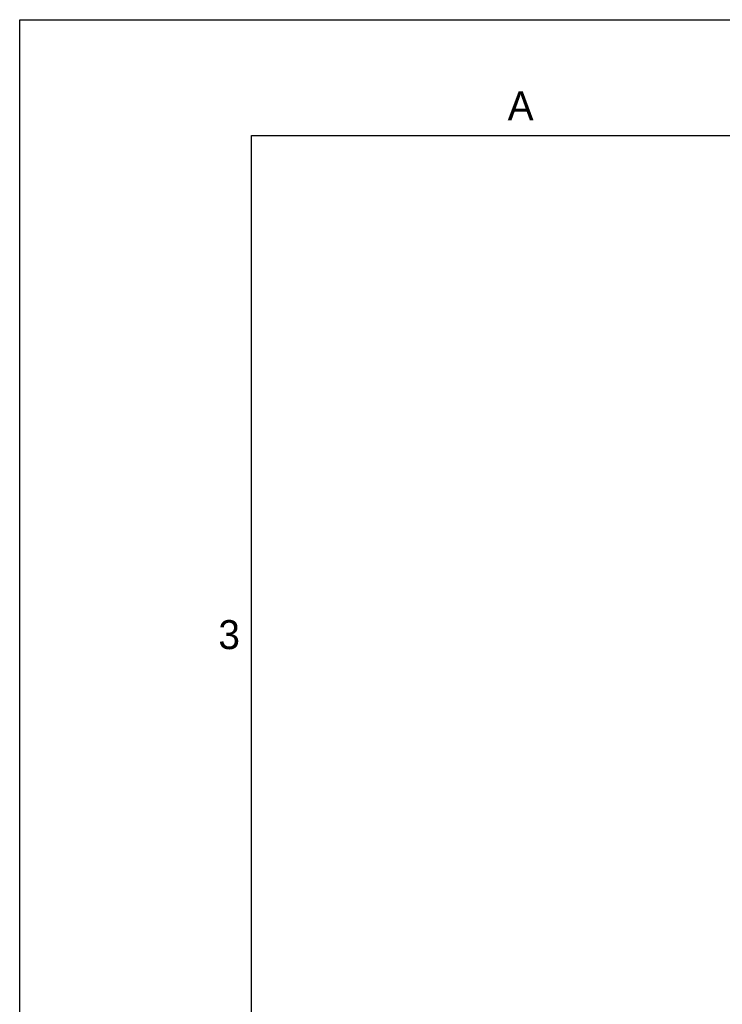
# Model space of a CAD drawing. Header units: millimetres. Extents: x 0 to 594, y 0 to 420.
# Tile 87 of 104: x 0 to 61, y 335 to 420. Entities that reach past the tile are written whole.
import ezdxf

# ---------------------------------------------------------------- set-up
doc = ezdxf.new("R2010")
doc.units = ezdxf.units.MM
doc.header["$LTSCALE"] = 32.67
doc.layers.get('0').update_dxf_attribs({"linetype": 'CONTINUOUS'})
doc.styles.add('TEXTSTYLE_2', font='trium.ttf')

msp = doc.modelspace()

# ---------------------------------------------------------------- linework, layer by layer
at = {"color": 2, "linetype": 'CONTINUOUS'}
for p, q in [((0, 0), (0, 420)), ((0, 420), (594, 420))]:
    msp.add_line(p, q, dxfattribs=at)
at = {"color": 7, "linetype": 'CONTINUOUS'}
for p, q in [((20, 10), (20, 410)), ((20, 410), (570.21398, 410))]:
    msp.add_line(p, q, dxfattribs=at)

# ---------------------------------------------------------------- texts
at = {"color": 2, "linetype": 'CONTINUOUS', "char_height": 2.5, "attachment_point": 2, "line_spacing_factor": 0.9, "style": 'TEXTSTYLE_2'}
for s, insert, width in [('A', (43.2338, 413.82977), 2.3055556), ('3', (18.07903, 368.1991), 1.9166667)]:
    msp.add_mtext(s, dxfattribs=dict(at, insert=insert, width=width))

doc.saveas('drawing.dxf')
